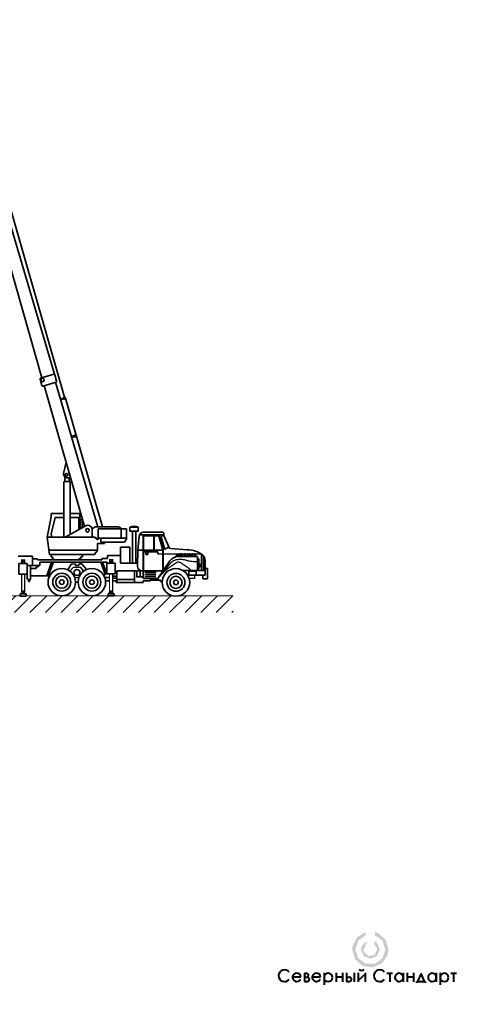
# Model space of a CAD drawing. Header units: millimetres. Extents: x 0 to 297, y 0 to 420.
# Tile 30 of 31: x 172 to 297, y 0 to 269. Entities that reach past the tile are written whole.
import ezdxf

# ---------------------------------------------------------------- set-up
doc = ezdxf.new("R2010")
doc.units = ezdxf.units.MM
for name, pattern in [('K5LT32768', [0]), ('K5LT_BASIC', [0]), ('K5LT_THIN', [0])]:
    doc.linetypes.add(name, pattern=pattern)
doc.layers.add('Системный слой', color=7, linetype='Continuous')

# ---------------------------------------------------------------- blocks, each defined once
blk = doc.blocks.new('U3')
at = {"layer": 'Системный слой', "true_color": 0xff00ff}
blk.add_hatch(color=6, dxfattribs=at).paths.add_polyline_path([(269.31, 19.77), (269.31, 18.88), (271.35, 17.39), (272.13, 14.99), (271.35, 12.59), (269.3, 11.1), (266.77, 11.09), (264.72, 12.57), (263.93, 14.97), (263.93, 14.99), (264.71, 17.4), (266.75, 18.89), (266.76, 18.89), (266.76, 19.77), (264.38, 18.33), (263.15, 15.83), (263.08, 14.99), (263.86, 12.32), (265.97, 10.49), (268.72, 10.09), (271.26, 11.24), (272.77, 13.58), (272.98, 14.99), (272.19, 17.66), (270.09, 19.49)])
at = {"layer": 'Системный слой', "true_color": 0x0000ff}
blk.add_hatch(color=5, dxfattribs=at).paths.add_polyline_path([(269.09, 17.31), (269.09, 16.56), (269.92, 15.13), (269.92, 14.99), (269.2, 13.51), (267.59, 13.15), (266.31, 14.19), (266.14, 14.99), (266.85, 16.48), (266.97, 16.56), (266.97, 17.31), (265.63, 15.86), (265.48, 14.99), (266.25, 13.17), (268.09, 12.44), (269.9, 13.26), (270.58, 14.99), (269.81, 16.81)])
at = {"layer": 'Системный слой', "color": 7, "linetype": 'K5LT32768', "lineweight": 40}
for p, q in [((250.01, 8.47), (250.01, 6.28)), ((250.01, 8.47), (250.78, 8.47)), ((255.38, 8.58), (255.38, 5.31)), ((258.65, 8.56), (258.65, 6.19)), ((260.39, 8.56), (260.39, 6.19)), ((261.54, 8.56), (261.54, 6.28)), ((263.63, 8.56), (263.63, 6.19)), ((264.74, 8.56), (264.74, 6.19)), ((264.74, 6.49), (266.58, 8.27)), ((266.58, 8.56), (266.58, 6.19)), ((272.54, 8.47), (274.12, 8.47)), ((273.34, 8.47), (273.34, 6.19)), ((276.99, 8.56), (276.99, 6.19)), ((278.11, 8.56), (278.11, 6.19)), ((279.84, 8.56), (279.84, 6.19)), ((281.88, 8.43), (280.95, 6.26)), ((282.82, 6.26), (281.88, 8.43)), ((286.04, 8.56), (286.04, 6.19)), ((287.16, 8.58), (287.16, 5.31)), ((290.01, 8.47), (291.6, 8.47)), ((290.81, 8.47), (290.81, 6.19)), ((246.78, 7.5), (249.04, 7.5)), ((250.01, 7.43), (250.78, 7.43)), ((250.01, 6.28), (250.78, 6.28)), ((252.14, 7.5), (254.39, 7.5)), ((258.65, 7.48), (260.39, 7.48)), ((261.54, 7.43), (262.32, 7.43)), ((261.54, 6.28), (262.32, 6.28)), ((278.11, 7.48), (279.84, 7.48)), ((280.7, 5.83), (280.7, 6.26)), ((280.7, 6.26), (283.03, 6.26)), ((283.03, 6.26), (283.03, 5.88))]:
    blk.add_line(p, q, dxfattribs=at)
for centre, radius, start, end in [((244.57, 7.82), 1.61, 37.074, 321.6008), ((247.91, 7.36), 1.14, 7.3391, 332.5516), ((250.61, 7.96), 0.537, 281.1083, 70.9439), ((253.27, 7.36), 1.14, 7.3391, 332.5516), ((256.5, 7.36), 1.14, 0, 180), ((265.68, 10.05), 0.833, 216.4819, 323.681), ((270.62, 7.82), 1.61, 37.074, 321.6008), ((275.88, 7.36), 1.14, 7.3391, 3.7582), ((284.93, 7.36), 1.14, 7.3391, 3.7582), ((288.29, 7.36), 1.14, 0, 180), ((250.78, 6.86), 0.574, 270, 90), ((256.5, 7.36), 1.14, 180, 0), ((262.32, 6.86), 0.574, 270, 90), ((288.29, 7.36), 1.14, 180, 0)]:
    blk.add_arc(centre, radius, start, end, dxfattribs=at)
blk = doc.blocks.new('U17')
at = {"layer": 'Системный слой', "color": 3, "linetype": 'K5LT_BASIC', "lineweight": 35, "true_color": 0x00ff00}
for p, q in [((220.24, 123.12), (220.01, 123.12)), ((220.01, 123.12), (220.01, 122.42)), ((220.01, 122.42), (220.24, 122.42)), ((220.24, 122.42), (220.24, 123.12))]:
    blk.add_line(p, q, dxfattribs=at)
blk = doc.blocks.new('U18')
at = {"layer": 'Системный слой', "color": 3, "linetype": 'K5LT_BASIC', "lineweight": 35, "true_color": 0x00ff00}
for p, q in [((219.54, 123.12), (219.31, 123.12)), ((219.31, 123.12), (219.31, 122.42)), ((219.31, 122.42), (219.54, 122.42)), ((219.54, 122.42), (219.54, 123.12))]:
    blk.add_line(p, q, dxfattribs=at)
blk = doc.blocks.new('U19')
at = {"layer": 'Системный слой', "color": 3, "linetype": 'K5LT_BASIC', "lineweight": 35, "true_color": 0x00ff00}
for p, q in [((218.85, 123.12), (218.62, 123.12)), ((218.62, 123.12), (218.62, 122.42)), ((218.62, 122.42), (218.85, 122.42)), ((218.85, 122.42), (218.85, 123.12))]:
    blk.add_line(p, q, dxfattribs=at)
blk = doc.blocks.new('U20')
at = {"layer": 'Системный слой', "color": 3, "linetype": 'K5LT_BASIC', "lineweight": 35, "true_color": 0x00ff00}
for p, q in [((218.15, 123.12), (217.92, 123.12)), ((217.92, 123.12), (217.92, 122.42)), ((217.92, 122.42), (218.15, 122.42)), ((218.15, 122.42), (218.15, 123.12))]:
    blk.add_line(p, q, dxfattribs=at)
blk = doc.blocks.new('U21')
at = {"layer": 'Системный слой', "color": 3, "linetype": 'K5LT_BASIC', "lineweight": 35, "true_color": 0x00ff00}
for p, q in [((217.41, 123.12), (217.18, 123.12)), ((217.18, 123.12), (217.18, 122.42)), ((217.18, 122.42), (217.41, 122.42)), ((217.41, 122.42), (217.41, 123.12))]:
    blk.add_line(p, q, dxfattribs=at)
blk = doc.blocks.new('U22')
at = {"layer": 'Системный слой', "color": 3, "linetype": 'K5LT_BASIC', "lineweight": 35, "true_color": 0x00ff00}
for p, q in [((216.67, 123.12), (216.44, 123.12)), ((216.44, 123.12), (216.44, 122.42)), ((216.44, 122.42), (216.67, 122.42)), ((216.67, 122.42), (216.67, 123.12))]:
    blk.add_line(p, q, dxfattribs=at)
blk = doc.blocks.new('U23')
at = {"layer": 'Системный слой', "color": 3, "linetype": 'K5LT_BASIC', "lineweight": 35, "true_color": 0x00ff00}
for p, q in [((216.03, 123.12), (215.79, 123.12)), ((215.79, 123.12), (215.79, 122.42)), ((215.79, 122.42), (216.03, 122.42)), ((216.03, 122.42), (216.03, 123.12))]:
    blk.add_line(p, q, dxfattribs=at)
blk = doc.blocks.new('U24')
at = {"layer": 'Системный слой', "color": 3, "linetype": 'K5LT_BASIC', "lineweight": 35, "true_color": 0x00ff00}
for p, q in [((215.3, 123.09), (215.07, 123.09)), ((215.07, 123.09), (215.07, 122.39)), ((215.07, 122.39), (215.3, 122.39)), ((215.3, 122.39), (215.3, 123.09))]:
    blk.add_line(p, q, dxfattribs=at)
blk = doc.blocks.new('U25')
at = {"layer": 'Системный слой', "color": 3, "linetype": 'K5LT_BASIC', "lineweight": 35, "true_color": 0x00ff00}
for p, q in [((220.78, 121.79), (221.18, 121.79)), ((220.78, 119.09), (220.78, 121.79)), ((221.18, 121.79), (221.18, 119.09)), ((221.18, 119.09), (220.78, 119.09))]:
    blk.add_line(p, q, dxfattribs=at)
blk = doc.blocks.new('U26')
at = {"layer": 'Системный слой', "color": 3, "linetype": 'K5LT_BASIC', "lineweight": 35, "true_color": 0x00ff00}
for p, q in [((221.18, 120.33), (221.52, 120.33)), ((221.18, 119.65), (221.18, 120.33)), ((221.52, 119.65), (221.18, 119.65)), ((221.52, 120.33), (221.52, 119.65))]:
    blk.add_line(p, q, dxfattribs=at)
blk = doc.blocks.new('U27')
at = {"layer": 'Системный слой', "color": 3, "linetype": 'K5LT_BASIC', "lineweight": 35, "true_color": 0x00ff00}
for p, q in [((218.36, 117.31), (218.36, 118.4)), ((218.36, 118.4), (220.45, 118.4)), ((220.45, 117.31), (218.36, 117.31)), ((220.45, 118.4), (220.45, 117.31))]:
    blk.add_line(p, q, dxfattribs=at)
blk = doc.blocks.new('U28')
at = {"layer": 'Системный слой', "color": 3, "linetype": 'K5LT_BASIC', "lineweight": 35, "true_color": 0x00ff00}
for p, q in [((207.19, 124.18), (206.63, 124.18)), ((206.63, 124.18), (206.63, 123.02)), ((207.19, 123.02), (207.19, 124.18)), ((206.63, 123.02), (207.19, 123.02))]:
    blk.add_line(p, q, dxfattribs=at)
blk = doc.blocks.new('U29')
at = {"layer": 'Системный слой', "color": 3, "linetype": 'K5LT_BASIC', "lineweight": 35, "true_color": 0x00ff00}
for p, q in [((209.97, 116.39), (209.99, 116.39)), ((209.97, 115.99), (209.97, 116.39)), ((209.99, 115.99), (209.97, 115.99)), ((209.99, 116.39), (209.99, 115.99))]:
    blk.add_line(p, q, dxfattribs=at)
blk = doc.blocks.new('U30')
at = {"layer": 'Системный слой', "color": 3, "linetype": 'K5LT_BASIC', "lineweight": 35, "true_color": 0x00ff00}
for p, q in [((203.87, 129.36), (202.97, 129.36)), ((202.97, 129.36), (202.97, 120.62)), ((203.87, 120.62), (203.87, 129.36)), ((202.97, 120.62), (203.87, 120.62))]:
    blk.add_line(p, q, dxfattribs=at)
blk = doc.blocks.new('U31')
at = {"layer": 'Системный слой', "color": 3, "linetype": 'K5LT_BASIC', "lineweight": 35, "true_color": 0x00ff00}
for p, q in [((202.31, 129.36), (202.31, 130.42)), ((202.31, 130.42), (204.59, 130.42)), ((204.59, 129.36), (202.31, 129.36)), ((204.59, 130.42), (204.59, 129.36))]:
    blk.add_line(p, q, dxfattribs=at)
blk = doc.blocks.new('U32')
at = {"layer": 'Системный слой', "color": 3, "linetype": 'K5LT_BASIC', "lineweight": 35, "true_color": 0x00ff00}
for p, q in [((197.95, 112.27), (196.33, 112.27)), ((196.33, 112.27), (196.33, 111.64)), ((196.33, 111.64), (197.95, 111.64)), ((197.95, 111.64), (197.95, 112.27))]:
    blk.add_line(p, q, dxfattribs=at)
blk = doc.blocks.new('U33')
at = {"layer": 'Системный слой', "color": 3, "linetype": 'K5LT_BASIC', "lineweight": 35, "true_color": 0x00ff00}
for p, q in [((196.63, 112.27), (196.63, 112.57)), ((196.63, 112.57), (197.62, 112.57)), ((197.62, 112.27), (196.63, 112.27)), ((197.62, 112.57), (197.62, 112.27))]:
    blk.add_line(p, q, dxfattribs=at)
blk = doc.blocks.new('U34')
at = {"layer": 'Системный слой', "color": 3, "linetype": 'K5LT_BASIC', "lineweight": 35, "true_color": 0x00ff00}
for p, q in [((197.31, 112.99), (196.86, 112.99)), ((196.86, 112.99), (196.86, 112.57)), ((196.86, 112.57), (197.31, 112.57)), ((197.31, 112.57), (197.31, 112.99))]:
    blk.add_line(p, q, dxfattribs=at)
blk = doc.blocks.new('U35')
at = {"layer": 'Системный слой', "color": 3, "linetype": 'K5LT_BASIC', "lineweight": 35, "true_color": 0x00ff00}
for p, q in [((198.25, 120.57), (195.95, 120.57)), ((195.95, 120.57), (195.95, 117.71)), ((198.25, 117.71), (198.25, 120.57)), ((195.95, 117.71), (198.25, 117.71))]:
    blk.add_line(p, q, dxfattribs=at)
blk = doc.blocks.new('U36')
at = {"layer": 'Системный слой', "color": 3, "linetype": 'K5LT_BASIC', "lineweight": 35, "true_color": 0x00ff00}
for p, q in [((197.23, 121.25), (196.97, 121.25)), ((196.97, 121.25), (196.97, 121.02)), ((197.23, 121.02), (197.23, 121.25)), ((196.97, 121.02), (197.23, 121.02))]:
    blk.add_line(p, q, dxfattribs=at)
blk = doc.blocks.new('U37')
at = {"layer": 'Системный слой', "color": 3, "linetype": 'K5LT_BASIC', "lineweight": 35, "true_color": 0x00ff00}
for p, q in [((173.94, 112.21), (172.32, 112.21)), ((172.32, 112.21), (172.32, 111.58)), ((172.32, 111.58), (173.94, 111.58)), ((173.94, 111.58), (173.94, 112.21))]:
    blk.add_line(p, q, dxfattribs=at)
blk = doc.blocks.new('U38')
at = {"layer": 'Системный слой', "color": 3, "linetype": 'K5LT_BASIC', "lineweight": 35, "true_color": 0x00ff00}
for p, q in [((172.62, 112.21), (172.62, 112.51)), ((172.62, 112.51), (173.61, 112.51)), ((173.61, 112.21), (172.62, 112.21)), ((173.61, 112.51), (173.61, 112.21))]:
    blk.add_line(p, q, dxfattribs=at)
blk = doc.blocks.new('U39')
at = {"layer": 'Системный слой', "color": 3, "linetype": 'K5LT_BASIC', "lineweight": 35, "true_color": 0x00ff00}
for p, q in [((173.3, 112.92), (172.86, 112.92)), ((172.86, 112.92), (172.86, 112.51)), ((172.86, 112.51), (173.3, 112.51)), ((173.3, 112.51), (173.3, 112.92))]:
    blk.add_line(p, q, dxfattribs=at)
blk = doc.blocks.new('U40')
at = {"layer": 'Системный слой', "color": 3, "linetype": 'K5LT_BASIC', "lineweight": 35, "true_color": 0x00ff00}
for p, q in [((174.24, 120.5), (171.94, 120.5)), ((171.94, 120.5), (171.94, 117.64)), ((174.24, 117.64), (174.24, 120.5)), ((171.94, 117.64), (174.24, 117.64))]:
    blk.add_line(p, q, dxfattribs=at)
blk = doc.blocks.new('U41')
at = {"layer": 'Системный слой', "color": 3, "linetype": 'K5LT_BASIC', "lineweight": 35, "true_color": 0x00ff00}
for p, q in [((173.22, 121.19), (172.96, 121.19)), ((172.96, 121.19), (172.96, 120.95)), ((173.22, 120.95), (173.22, 121.19)), ((172.96, 120.95), (173.22, 120.95))]:
    blk.add_line(p, q, dxfattribs=at)
blk = doc.blocks.new('U42')
at = {"layer": 'Системный слой', "color": 3, "linetype": 'K5LT_BASIC', "lineweight": 35, "true_color": 0x00ff00}
for p, q in [((188.65, 132.56), (189.22, 132.56)), ((188.65, 130.31), (188.65, 132.56)), ((189.22, 132.56), (189.22, 130.31)), ((189.22, 130.31), (188.65, 130.31))]:
    blk.add_line(p, q, dxfattribs=at)

msp = doc.modelspace()

# ---------------------------------------------------------------- hatches: boundary and pattern name
at = {"layer": 'Системный слой'}
h = msp.add_hatch(dxfattribs=at)
h.set_pattern_fill('Металл', style=0, pattern_type=0)
h.set_pattern_definition([(45, (0, 0), (-2.12132, 2.12132), [])])
h.paths.add_polyline_path([(230.551891, 107.08956), (230.551891, 111.670471), (92.073613, 111.670471), (92.073613, 107.08956)])

# ---------------------------------------------------------------- linework, layer by layer
at = {"layer": 'Системный слой', "color": 3, "linetype": 'K5LT_BASIC', "lineweight": 35, "true_color": 0x00ff00}
for p, q in [((184.399271, 165.963122), (159.567728, 252.551255)), ((165.59895, 215.568568), (178.208592, 171.295379)), ((168.670421, 216.469865), (181.636372, 172.301233)), ((177.718776, 170.931079), (178.213901, 169.19294)), ((181.515426, 172.265742), (177.863879, 171.194226)), ((178.47914, 169.046683), (182.111163, 170.112469)), ((182.256911, 170.373303), (181.781311, 172.117172)), ((181.941929, 170.062809), (193.529053, 130.591166)), ((178.872371, 169.162073), (189.838114, 130.66071)), ((184.157377, 165.721229), (183.242378, 165.539423)), ((184.262134, 165.511039), (183.319366, 165.277061)), ((184.641164, 165.721229), (194.834762, 130.591166)), ((187.13659, 155.518373), (186.302297, 155.293756)), ((187.297031, 155.197492), (186.398562, 154.940786)), ((184.177449, 145.10161), (184.833104, 148.233592)), ((184.25018, 127.743885), (184.25018, 142.909895)), ((185.988367, 142.909895), (184.295922, 142.909895)), ((184.541536, 142.909895), (184.529959, 144.170567)), ((185.231339, 143.915983), (186.06039, 143.92452)), ((185.693421, 142.909895), (185.693812, 143.920745)), ((186.005006, 128.517222), (186.005006, 142.909895)), ((180.791299, 133.274853), (179.648787, 127.743885)), ((181.841385, 133.067015), (180.739188, 128.59339)), ((180.791299, 134.182545), (180.791299, 133.274853)), ((184.25018, 134.182545), (180.791299, 134.182545)), ((184.25018, 133.067015), (181.841385, 133.067015)), ((188.636351, 134.182545), (186.005006, 134.182545)), ((188.31903, 133.067015), (186.005006, 133.067015)), ((188.31903, 129.811022), (188.31903, 133.067015)), ((188.661212, 130.002341), (188.636351, 134.182545)), ((184.621857, 127.743885), (189.834603, 130.658399)), ((192.831221, 130.591166), (192.013064, 129.958179)), ((192.013064, 127.743885), (192.013064, 129.958179)), ((199.371223, 130.591166), (192.831221, 130.591166)), ((193.571108, 129.998606), (193.571108, 127.430714)), ((201.348575, 129.998606), (193.571108, 129.998606)), ((199.371223, 130.330609), (199.371223, 130.591166)), ((199.683893, 130.330609), (199.371223, 130.330609)), ((199.657837, 129.998606), (199.683893, 130.330609)), ((199.863144, 129.998606), (199.863144, 127.430714)), ((201.348575, 127.153314), (201.348575, 129.998606)), ((192.785769, 127.743885), (179.648787, 127.743885)), ((179.648787, 127.743885), (180.312892, 123.022533)), ((180.739188, 128.59339), (180.933693, 127.743885)), ((192.785769, 127.439901), (192.785769, 127.743885)), ((193.285172, 127.439901), (192.785769, 127.439901)), ((193.285172, 127.114204), (193.285172, 127.439901)), ((193.571108, 127.114204), (193.285172, 127.114204)), ((193.571108, 127.430714), (193.571108, 127.114204)), ((193.571108, 127.430714), (201.348575, 127.430714)), ((194.325142, 127.430714), (194.325142, 126.324051)), ((200.78577, 126.309107), (201.348575, 127.153314)), ((204.425621, 124.182059), (204.822545, 127.983687)), ((211.444275, 128.322606), (204.900608, 128.324903)), ((205.883711, 116.392257), (205.883711, 127.943251)), ((211.179529, 129.055366), (205.950627, 129.055366)), ((205.990378, 116.392257), (205.990378, 127.943251)), ((206.097044, 128.156584), (210.141953, 128.156584)), ((206.097044, 128.049918), (210.141953, 128.049918)), ((208.833801, 128.049918), (208.833801, 124.182059)), ((208.890947, 128.049918), (208.890947, 124.182059)), ((210.244619, 127.972188), (211.211476, 124.541883)), ((210.347286, 128.001126), (211.318023, 124.557053)), ((210.82165, 127.828701), (211.808933, 124.325925)), ((211.445866, 128.35303), (212.942801, 125.033589)), ((193.438913, 124.121735), (180.158278, 124.121735)), ((192.625973, 122.964858), (193.438913, 124.121735)), ((193.438913, 124.121735), (193.438913, 125.990082)), ((193.438913, 125.990082), (195.33016, 125.990082)), ((194.325142, 126.324051), (195.33016, 126.324051)), ((195.33016, 125.990082), (195.33016, 126.309107)), ((195.33016, 126.309107), (200.78577, 126.309107)), ((199.719186, 120.643513), (199.719186, 125.029284)), ((199.719186, 125.029284), (202.270569, 125.029284)), ((202.270569, 125.029284), (202.270569, 120.643513)), ((204.374013, 119.692631), (204.425621, 124.182059)), ((204.425621, 124.182059), (205.883711, 124.182059)), ((205.990378, 124.182059), (211.273563, 124.182059)), ((211.275423, 124.092752), (211.321088, 118.472145)), ((211.38197, 124.107922), (211.427034, 118.561294)), ((217.985653, 124.265201), (213.494539, 124.61451)), ((175.636679, 122.501916), (171.780422, 122.501916)), ((175.636679, 120.000301), (175.636679, 122.501916)), ((177.064821, 121.79841), (175.636679, 121.79841)), ((177.064821, 121.540768), (177.064821, 121.79841)), ((194.624339, 121.540768), (177.064821, 121.540768)), ((180.312892, 123.022533), (180.723367, 123.022533)), ((180.723367, 123.022533), (180.723367, 122.339519)), ((189.311677, 122.964858), (180.723367, 122.964858)), ((180.723367, 122.339519), (181.085253, 122.339519)), ((181.085253, 122.339519), (181.085253, 121.933049)), ((181.085253, 121.933049), (181.374761, 121.933049)), ((181.374761, 121.933049), (181.374761, 121.540768)), ((188.404935, 121.933049), (188.842672, 121.933049)), ((188.404935, 121.540768), (188.404935, 121.933049)), ((188.842672, 122.339519), (189.311677, 122.339519)), ((188.842672, 121.933049), (188.842672, 122.339519)), ((189.311677, 122.339519), (189.311677, 122.964858)), ((189.311677, 122.964858), (192.625973, 122.964858)), ((196.191188, 121.918973), (194.624339, 121.918973)), ((194.624339, 121.918973), (194.624339, 121.540768)), ((199.719186, 122.729412), (196.191188, 122.729412)), ((196.191188, 122.729412), (196.191188, 121.918973)), ((209.919864, 123.70116), (206.140788, 123.70116)), ((209.919864, 123.137119), (209.919864, 123.70116)), ((221.756785, 123.117007), (209.919864, 123.137119)), ((213.220542, 121.236186), (209.9727, 116.392257)), ((220.781295, 122.417783), (215.435419, 122.417783)), ((220.781295, 118.627426), (220.781295, 122.417783)), ((221.904749, 123.016381), (221.904749, 118.652991)), ((222.390327, 122.64388), (222.390327, 118.627426)), ((222.86461, 119.18883), (222.86461, 121.446412)), ((174.236801, 120.006365), (177.638163, 120.006365)), ((175.123641, 116.186818), (175.123641, 120.006365)), ((176.289076, 119.133911), (175.123641, 119.133911)), ((176.687803, 119.135025), (176.289076, 119.133911)), ((177.173118, 119.62034), (176.687803, 119.62034)), ((176.687803, 119.62034), (176.687803, 119.135025)), ((177.173118, 120.006365), (177.173118, 119.62034)), ((177.647617, 120.885662), (177.638163, 120.006365)), ((196.107623, 120.885662), (177.647617, 120.885662)), ((179.583666, 117.171715), (180.844349, 120.885662)), ((179.988886, 117.171715), (181.429667, 120.885662)), ((186.247278, 120.337865), (185.301193, 118.80298)), ((186.787571, 119.437377), (185.858961, 118.470297)), ((187.372888, 120.427913), (186.247278, 120.337865)), ((188.813669, 119.482401), (186.787571, 119.437377)), ((187.372888, 119.977669), (187.372888, 120.427913)), ((188.363425, 119.977669), (187.372888, 119.977669)), ((188.408449, 120.427913), (188.363425, 119.977669)), ((189.173864, 120.427913), (188.408449, 120.427913)), ((189.627798, 118.413538), (188.813669, 119.482401)), ((190.402437, 118.86738), (189.173864, 120.427913)), ((195.612354, 117.366254), (194.306646, 120.885662)), ((195.95294, 117.705163), (194.801914, 120.885662)), ((196.107623, 120.885662), (196.091209, 120.5713)), ((203.536799, 118.472145), (198.734555, 118.472145)), ((198.734555, 118.472145), (198.734555, 115.365805)), ((204.384944, 120.643513), (199.719186, 120.643513)), ((211.321641, 118.472145), (203.536799, 118.472145)), ((203.536799, 118.472145), (203.536799, 115.365805)), ((204.148643, 118.529489), (204.148643, 116.916919)), ((205.088424, 118.513062), (205.088424, 116.916919)), ((220.781295, 118.627426), (216.742145, 118.621733)), ((220.781295, 118.627426), (222.911613, 118.627426)), ((223.513257, 119.18883), (222.892812, 119.18883)), ((222.911613, 117.310991), (222.911613, 119.18883)), ((223.513257, 116.368624), (223.513257, 119.18883)), ((174.236732, 117.81022), (174.236732, 116.208532)), ((174.255115, 116.208532), (174.559099, 116.208532)), ((174.559099, 116.208532), (174.559099, 115.600563)), ((174.84137, 115.600563), (174.84137, 116.186818)), ((174.84137, 116.186818), (175.123641, 116.186818)), ((180.341457, 117.171715), (175.123641, 117.171715)), ((188.350833, 116.650213), (187.216604, 116.638615)), ((196.708557, 116.680175), (195.4375, 116.679131)), ((196.708557, 115.80732), (195.634159, 115.803477)), ((198.734555, 117.017858), (197.542342, 117.055379)), ((198.734555, 116.492574), (197.542342, 116.492574)), ((198.559891, 115.80732), (197.542342, 115.80732)), ((198.553339, 115.365805), (198.559891, 115.80732)), ((203.536799, 116.179592), (198.734555, 116.179592)), ((205.990378, 116.916919), (204.099744, 116.916919)), ((209.9727, 116.392257), (205.990378, 116.392257)), ((209.364128, 116.963922), (206.449915, 116.963922)), ((209.505138, 118.092004), (206.496919, 118.092004)), ((209.364128, 117.48096), (206.543922, 117.48096)), ((207.907022, 116.392257), (207.907022, 115.741833)), ((210.66352, 115.988239), (207.907022, 115.988239)), ((210.632253, 115.613035), (210.66352, 115.988239)), ((218.133142, 117.310991), (222.911613, 117.310991)), ((222.215962, 117.383899), (222.215962, 116.368624)), ((222.215962, 116.368624), (223.513257, 116.368624)), ((174.559099, 115.600563), (174.84137, 115.600563)), ((188.145123, 115.424574), (187.418328, 115.424574)), ((205.932878, 115.365805), (198.553339, 115.365805)), ((207.907022, 115.741833), (205.932878, 115.741833)), ((205.932878, 115.741833), (205.932878, 115.365805)), ((211.136481, 115.612769), (210.632253, 115.613035))]:
    msp.add_line(p, q, dxfattribs=at)
at = {"layer": 'Системный слой', "color": 4, "linetype": 'K5LT_THIN', "lineweight": 9, "true_color": 0x00ffff}
msp.add_line((92.073613, 111.670471), (230.551891, 111.670471), dxfattribs=at)
at = {"layer": 'Системный слой', "color": 3, "linetype": 'K5LT_BASIC', "true_color": 0x00ff00, "const_width": 0.35}
for points in [[(173.533295, 120.504332), (173.533295, 121.468396), (172.699509, 121.468396), (172.699509, 120.504332)], [(197.542342, 120.5713), (197.542342, 121.535364), (196.708557, 121.535364), (196.708557, 120.5713)], [(220.781295, 121.025967), (220.404319, 121.024342), (220.028786, 121.033288), (219.654696, 121.052803), (219.282049, 121.082887), (218.910845, 121.123542), (218.826202, 121.134319), (218.638973, 121.163915), (218.432308, 121.20675), (218.193832, 121.266096), (217.887656, 121.351365), (217.385795, 121.490503), (217.111638, 121.553799), (216.894759, 121.591939), (216.703643, 121.614132), (216.611154, 121.620396), (216.332773, 121.631366), (216.033979, 121.634521), (215.742796, 121.627006), (215.478157, 121.609079), (215.240993, 121.582102), (215.027284, 121.547116), (214.833342, 121.504795), (214.656439, 121.455591), (214.50312, 121.40305), (214.36842, 121.346668), (214.233378, 121.278772), (214.097505, 121.198756), (213.960167, 121.105838), (213.820528, 120.998983), (213.677428, 120.876759), (213.529188, 120.73709), (213.373192, 120.576749), (213.204937, 120.39018), (213.015284, 120.166132), (212.778848, 119.873482), (212.410463, 119.413297), (212.18453, 119.145359), (212.099516, 119.049879), (211.738003, 118.642797), (211.384398, 118.228555), (211.038702, 117.807155), (210.700914, 117.378595), (210.371036, 116.942875), (210.049066, 116.499996), (209.9727, 116.392257)], [(218.990531, 118.702708), (218.68045, 118.965113), (218.364585, 119.218555), (218.042936, 119.463032), (217.715503, 119.698546), (217.382287, 119.925096), (217.098097, 120.108357), (216.96273, 120.197847), (216.796659, 120.315572), (216.503486, 120.527378), (216.295686, 120.666536), (216.145601, 120.754574), (216.018119, 120.817814), (215.90358, 120.863452), (215.797956, 120.894522), (215.699068, 120.912678), (215.638996, 120.917997), (215.547845, 120.917389), (215.452587, 120.906313), (215.352605, 120.884321), (215.247061, 120.850807), (215.134767, 120.80491), (215.013932, 120.745339), (214.881616, 120.669975), (214.732319, 120.574871), (214.553117, 120.450796), (214.250902, 120.231304), (214.032749, 120.077907), (213.907271, 119.996608), (213.578929, 119.78615), (213.256742, 119.566976), (212.940711, 119.339087), (212.630834, 119.102482), (212.327112, 118.857162), (212.029545, 118.603127), (211.738133, 118.340377), (211.452876, 118.068911), (211.173774, 117.78873), (210.900826, 117.499833), (210.634034, 117.202222), (210.373396, 116.895895), (210.118914, 116.580852), (209.9727, 116.392257)], [(172.699509, 117.638196), (172.699509, 112.922099), (173.533295, 112.922099), (173.533295, 117.638196)], [(196.708557, 117.705163), (196.708557, 112.989066), (197.542342, 112.989066), (197.542342, 117.705163)], [(218.46316, 116.487507), (219.963058, 116.487507), (219.963058, 117.310991), (218.089938, 117.310991)]]:
    msp.add_lwpolyline(points, dxfattribs=at)
at = {"layer": 'Системный слой', "color": 3, "linetype": 'K5LT_BASIC', "lineweight": 35, "true_color": 0x00ff00}
for centre, radius in [((178.41509, 170.67475), 0.474251), ((184.399271, 165.721229), 0.241893), ((187.355052, 155.413482), 0.241893), ((184.952621, 144.748791), 0.381181), ((190.696635, 129.60145), 0.488493), ((183.664225, 115.424574), 3.754103), ((187.823132, 118.04162), 0.811689), ((191.899227, 115.424574), 3.754103), ((214.88212, 115.360813), 3.754103), ((183.664225, 115.424574), 2.447736), ((183.664225, 115.424574), 1.660471), ((183.664225, 115.424574), 0.632009), ((191.899227, 115.424574), 2.447736), ((191.899227, 115.424574), 1.660471), ((191.899227, 115.424574), 0.632009), ((214.88212, 115.360813), 2.447736), ((214.88212, 115.360813), 1.660471), ((214.88212, 115.360813), 0.632009)]:
    msp.add_circle(centre, radius, dxfattribs=at)
for centre, radius, start, end in [((177.923947, 170.989524), 0.213333, 106.35388743, 195.90008745), ((181.575495, 172.06104), 0.213333, 15.2551187, 106.35388743), ((182.051095, 170.317172), 0.213333, 286.35388743, 15.2551187), ((178.419072, 169.251385), 0.213333, 195.90008745, 286.35388743), ((185.214065, 144.961837), 1.045997, 172.32080584, 270.94627284), ((190.696635, 129.60145), 1.363906, 15.1620379, 129.20018427), ((203.449, 128.252754), 2.45143, 62.25469561, 117.74530439), ((205.975702, 127.899405), 1.156233, 91.24262796, 175.81977061), ((206.097044, 127.943251), 0.213333, 90, 180), ((206.097044, 127.943251), 0.106667, 90, 180), ((210.141953, 127.943251), 0.213333, 15.74088632, 90), ((210.141953, 127.943251), 0.106667, 15.74088632, 90), ((211.441207, 127.439844), 0.731479, 83.006996, 147.88610398), ((211.183962, 128.642761), 0.412628, 309.11392617, 90.61558065), ((209.568812, 124.078886), 1.706667, 0.46549834, 15.74088632), ((209.675359, 124.094056), 1.706667, 0.46549834, 15.74088632), ((212.954296, 123.420689), 1.4599, 87.24004271, 141.67893185), ((213.544167, 125.252583), 0.64, 200.00959497, 265.55261515), ((217.938555, 117.343457), 6.921904, 51.88045731, 89.61014079), ((215.435419, 119.751116), 2.666667, 90, 146.15824752), ((221.157943, 121.446412), 1.706667, 0, 51.88045731), ((205.762869, 119.843892), 1.397069, 186.21559166, 252.9191509)]:
    msp.add_arc(centre, radius, start, end, dxfattribs=at)

# ---------------------------------------------------------------- block references
at = {"layer": 'Системный слой'}
for name in ['U42', 'U31', 'U30', 'U28', 'U41', 'U36', 'U24', 'U23', 'U22', 'U21', 'U20', 'U19', 'U18', 'U17', 'U25', 'U40', 'U35', 'U26', 'U29', 'U27', 'U37', 'U38', 'U39', 'U32', 'U33', 'U34', 'U3']:
    msp.add_blockref(name, (0, 0), dxfattribs=at)

doc.saveas('drawing.dxf')
